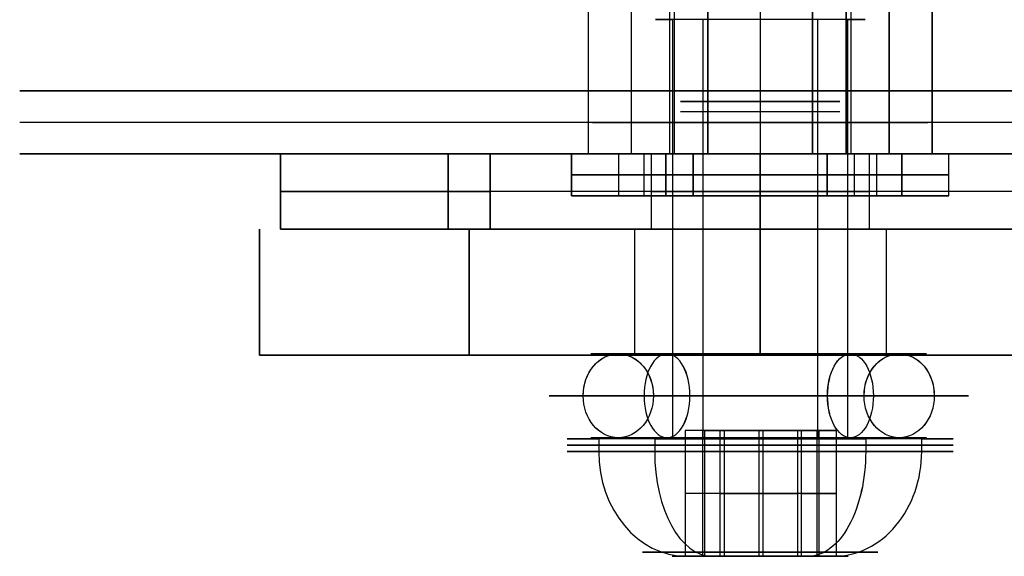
# Model space of a CAD drawing. Header units: millimetres. Extents: x -46 to 44, y -123 to 4.
# Tile 1 of 10: x -18 to 6, y -123 to -111. Entities that reach past the tile are written whole.
import ezdxf

# ---------------------------------------------------------------- set-up
doc = ezdxf.new("R2010")
doc.units = ezdxf.units.MM
doc.layers.add('Livello 01', color=7, linetype='Continuous')

# ---------------------------------------------------------------- blocks, each defined once
blk = doc.blocks.new('GSR0050101 01')
at = {"layer": 'Livello 01', "color": 254, "true_color": 0xcad1ee, "extrusion": (0, 0, -1)}
for start, end in [(0, 180), (180, 0)]:
    blk.add_arc((8, 0), 1, start, end, dxfattribs=at)
at = {"layer": 'Livello 01', "color": 254, "true_color": 0xcad1ee, "extrusion": (0, 1, 0)}
for centre, radius, start, end in [((4, 0, 1), 4, 270, 90), ((4, 0, 1), 4, 90, 270), ((4, 0), 5, 270, 90), ((4, 0), 5, 90, 270), ((4, 0, -1), 4, 270, 90), ((4, 0, -1), 4, 90, 270)]:
    blk.add_arc(centre, radius, start, end, dxfattribs=at)
at = {"layer": 'Livello 01', "color": 254, "true_color": 0xcad1ee, "extrusion": (-1, 0, 0)}
for centre, start, end in [((0, 4, 4), 90, 270), ((0, -4, 4), 90, 270), ((0, 4, 4), 270, 90), ((0, -4, 4), 270, 90)]:
    blk.add_arc(centre, 1, start, end, dxfattribs=at)
at = {"layer": 'Livello 01', "color": 254, "true_color": 0xcad1ee}
for start, end in [(0, 180), (180, 0)]:
    blk.add_arc((0, 0), 1, start, end, dxfattribs=at)
at = {"layer": 'Livello 01', "color": 254, "true_color": 0xcad1ee, "extrusion": (0, -1, 0)}
for start, end in [(90, 270), (270, 90)]:
    blk.add_arc((-4, 0), 3, start, end, dxfattribs=at)
blk = doc.blocks.new('M5X10TBBIN')
at = {"layer": 'Livello 01', "color": 254, "true_color": 0xcad1ee}
for p, q in [((14.734, -11.998), (15.034, -11.998)), ((15.496, -14.998, -0.8), (15.496, -11.998, -0.8)), ((15.496, -14.998, 0.8), (15.496, -11.998, 0.8)), ((16.809, -14.998, -1.6), (16.809, -11.998, -1.6)), ((16.809, -14.998, 1.6), (16.809, -11.998, 1.6)), ((16.834, -11.998, -2.1), (16.834, -11.998, -1.6)), ((16.834, -11.998, 1.6), (16.834, -11.998, 2.1)), ((18.122, -14.998, -0.8), (18.122, -11.998, -0.8)), ((18.122, -14.998, 0.8), (18.122, -11.998, 0.8)), ((18.584, -11.998), (18.934, -11.998)), ((15.034, -13.498), (15.958, -13.498, -1.6)), ((15.034, -13.498), (15.958, -13.498, 1.6)), ((15.958, -13.498, -1.6), (17.66, -13.498, -1.6)), ((15.958, -13.498, 1.6), (17.66, -13.498, 1.6)), ((18.584, -13.498), (17.66, -13.498, -1.6)), ((18.584, -13.498), (17.66, -13.498, 1.6)), ((12.234, -14.798), (12.234, -14.498)), ((21.434, -14.798), (21.434, -14.498)), ((12.234, -14.798), (14.334, -14.798)), ((14.334, -24.798), (14.334, -14.798)), ((15.034, -14.998), (18.584, -14.998)), ((16.809, -14.998, -1.6), (16.809, -14.998, 1.6)), ((16.834, -14.798, 4.6), (16.834, -14.798, 2.5)), ((16.834, -14.798, -2.5), (16.834, -14.798, -4.6)), ((19.334, -24.798), (19.334, -14.798)), ((19.334, -14.798), (21.434, -14.798)), ((14.334, -24.798), (19.334, -24.798)), ((16.834, -24.798, 2.5), (16.834, -24.798, -2.5))]:
    blk.add_line(p, q, dxfattribs=at)
at = {"layer": 'Livello 01', "color": 254, "true_color": 0xcad1ee, "extrusion": (0, 0, -1)}
blk.add_arc((-14.734, -14.498), 2.5, 0, 90, dxfattribs=at)
at = {"layer": 'Livello 01', "color": 254, "true_color": 0xcad1ee, "extrusion": (0, 1, 0)}
for centre, radius, start, end in [((-16.834, 0, -12.1), 2.807, 270, 90), ((-16.834, 0, -11.998), 2.1, 270, 90), ((-16.834, 0, -12.1), 2.807, 90, 270), ((-16.834, 0, -14.498), 4.6, 270, 90), ((-16.834, 0, -14.498), 4.6, 90, 270), ((-16.834, 0, -14.498), 4.6, 90, 270), ((-16.834, 0, -14.648), 4.6, 270, 90), ((-16.834, 0, -14.648), 4.6, 90, 270), ((-16.834, 0, -14.798), 2.5, 270, 90), ((-16.834, 0, -14.798), 4.6, 90, 270), ((-16.834, 0, -19.798), 2.5, 270, 90), ((-16.834, 0, -19.798), 2.5, 90, 270), ((-16.834, 0, -24.798), 2.5, 90, 270)]:
    blk.add_arc(centre, radius, start, end, dxfattribs=at)
at = {"layer": 'Livello 01', "color": 254, "true_color": 0xcad1ee, "extrusion": (1, 0, 0)}
for centre, start, end in [((-14.498, -2.1, 16.834), 270, 360), ((-14.498, 2.1, 16.834), 360, 90)]:
    blk.add_arc(centre, 2.5, start, end, dxfattribs=at)
at = {"layer": 'Livello 01', "color": 254, "true_color": 0xcad1ee, "extrusion": (0, -1, 0)}
for centre, radius, start, end in [((16.834, 0, 11.998), 2.1, 270, 90), ((16.834, 0, 14.498), 4.6, 90, 270), ((16.834, 0, 14.798), 4.6, 90, 270), ((16.834, 0, 14.798), 2.5, 270, 90), ((16.834, 0, 24.798), 2.5, 90, 270)]:
    blk.add_arc(centre, radius, start, end, dxfattribs=at)
at = {"layer": 'Livello 01', "color": 254, "true_color": 0xcad1ee}
blk.add_arc((18.934, -14.498), 2.5, 0, 90, dxfattribs=at)
for points in [[(15.034, -11.998), (15.958, -11.998, -1.6)], [(15.034, -11.998), (15.034, -14.998)], [(15.958, -11.998, 1.6), (15.034, -11.998)], [(15.958, -11.998, -1.6), (17.66, -11.998, -1.6)], [(17.66, -11.998, 1.6), (15.958, -11.998, 1.6)], [(15.958, -14.998, -1.6), (15.958, -11.998, -1.6)], [(15.958, -11.998, 1.6), (15.958, -14.998, 1.6)], [(17.66, -14.998, -1.6), (17.66, -11.998, -1.6)], [(17.66, -11.998, -1.6), (18.584, -11.998)], [(18.584, -11.998), (17.66, -11.998, 1.6)], [(17.66, -14.998, 1.6), (17.66, -11.998, 1.6)], [(18.584, -11.998), (18.584, -14.998)], [(16.834, -14.798, -4.6), (16.834, -14.498, -4.6)], [(16.834, -14.498, 4.6), (16.834, -14.798, 4.6)], [(15.034, -14.998), (15.958, -14.998, -1.6)], [(15.034, -14.998), (15.958, -14.998, 1.6)], [(15.958, -14.998, -1.6), (17.66, -14.998, -1.6)], [(15.958, -14.998, 1.6), (17.66, -14.998, 1.6)], [(16.834, -24.798, -2.5), (16.834, -14.798, -2.5)], [(16.834, -14.798, 2.5), (16.834, -24.798, 2.5)], [(18.584, -14.998), (17.66, -14.998, -1.6)], [(18.584, -14.998), (17.66, -14.998, 1.6)]]:
    blk.add_open_spline(points, degree=1, dxfattribs=at)
blk = doc.blocks.new('BoccolaM5Chiusa')
at = {"layer": 'Livello 01', "color": 254, "true_color": 0xcad1ee}
for p, q in [((-4.5, 0, 0.5), (-2.25, 3.897, 0.5)), ((-2.25, 3.897, 0.5), (2.25, 3.897, 0.5)), ((0, 3.551), (0, 3.897)), ((0, 3.897, 1), (0, 3.897)), ((0, 3.2, 1), (0, 3.897, 1)), ((2.25, 3.897, 0.5), (4.5, 0, 0.5)), ((-4.1, 0, -7.5), (-2.05, 3.551, -7.5)), ((-2.05, 3.551, -7.5), (2.05, 3.551, -7.5)), ((0, 3.551), (0, 3.551, -15)), ((0, -3.551, -15), (0, 3.551, -15)), ((2.05, 3.551, -7.5), (4.1, 0, -7.5)), ((0, 2.5), (0, 3.2)), ((0, 3.2), (0, 3.2, 1)), ((0, -2.5, -13), (0, 2.5, -13)), ((0, 2.5, -13), (0, 2.5)), ((-3.375, 1.949), (-3.375, 1.949, 1)), ((3.375, 1.949), (3.375, 1.949, 1)), ((-3.075, 1.775, -15), (-3.075, 1.775)), ((3.075, 1.775, -15), (3.075, 1.775)), ((-2.25, -3.897, 0.5), (-4.5, 0, 0.5)), ((4.1, 0, -15), (-4.1, 0, -15)), ((-3.2, 0), (-2.5, 0)), ((-2.5, 0, -13), (2.5, 0, -13)), ((4.1, 0, -7.5), (2.05, -3.551, -7.5)), ((4.5, 0, 0.5), (2.25, -3.897, 0.5)), ((-4.5, 0), (-4.1, 0)), ((-4.5, 0, 1), (-3.2, 0, 1)), ((-2.05, -3.551, -7.5), (-4.1, 0, -7.5)), ((2.5, 0), (3.2, 0)), ((3.2, 0, 1), (4.5, 0, 1)), ((4.1, 0), (4.5, 0)), ((-3.075, -1.775, -15), (-3.075, -1.775)), ((3.075, -1.775, -15), (3.075, -1.775)), ((-3.375, -1.949), (-3.375, -1.949, 1)), ((3.375, -1.949), (3.375, -1.949, 1)), ((0, -2.5, -13), (0, -2.5)), ((0, -3.2), (0, -2.5)), ((0, -3.2), (0, -3.2, 1)), ((0, -3.897, 1), (0, -3.2, 1)), ((2.05, -3.551, -7.5), (-2.05, -3.551, -7.5)), ((0, -3.897), (0, -3.551)), ((0, -3.551, -15), (0, -3.551)), ((-2.25, -3.897, 0.5), (2.25, -3.897, 0.5)), ((0, -3.897), (0, -3.897, 1))]:
    blk.add_line(p, q, dxfattribs=at)
for centre, radius, start, end in [((0, 0), 3.2, 0, 180), ((0, 0, 0.5), 3.2, 360, 180), ((0, 0, -13), 2.5, 0, 180), ((0, 0, -6.5), 2.5, 360, 180), ((0, 0), 3.2, 180, 360), ((0, 0, 0.5), 3.2, 180, 360), ((0, 0, -13), 2.5, 180, 0), ((0, 0, -6.5), 2.5, 180, 360)]:
    blk.add_arc(centre, radius, start, end, dxfattribs=at)
at = {"layer": 'Livello 01', "color": 254, "true_color": 0xcad1ee, "extrusion": (0, 0, -1)}
for centre, radius, start, end in [((0, 0, -1), 3.2, 0, 180), ((0, 0), 2.5, 0, 180), ((0, 0, -1), 3.2, 180, 0), ((0, 0), 2.5, 180, 0)]:
    blk.add_arc(centre, radius, start, end, dxfattribs=at)
at = {"layer": 'Livello 01', "color": 254, "true_color": 0xcad1ee}
for points in [[(-2.25, 3.897), (-4.5, 0)], [(-2.25, 3.897, 1), (-4.5, 0, 1)], [(2.25, 3.897), (-2.25, 3.897)], [(-2.25, 3.897, 1), (-2.25, 3.897)], [(2.25, 3.897, 1), (-2.25, 3.897, 1)], [(4.5, 0), (2.25, 3.897)], [(2.25, 3.897, 1), (2.25, 3.897)], [(4.5, 0, 1), (2.25, 3.897, 1)], [(-4.1, 0), (-2.05, 3.551)], [(-4.1, 0, -15), (-2.05, 3.551, -15)], [(-2.05, 3.551), (2.05, 3.551)], [(-2.05, 3.551, -15), (-2.05, 3.551)], [(-2.05, 3.551, -15), (2.05, 3.551, -15)], [(2.05, 3.551), (4.1, 0)], [(2.05, 3.551, -15), (4.1, 0, -15)], [(2.05, 3.551), (2.05, 3.551, -15)], [(-4.5, 0, 1), (-4.5, 0)], [(-4.5, 0), (-2.25, -3.897)], [(-4.5, 0, 1), (-2.25, -3.897, 1)], [(-3.2, 0, 1), (-3.2, 0)], [(-2.5, 0), (-2.5, 0, -13)], [(4.1, 0), (2.05, -3.551)], [(4.1, 0, -15), (2.05, -3.551, -15)], [(2.25, -3.897), (4.5, 0)], [(2.25, -3.897, 1), (4.5, 0, 1)], [(4.1, 0, -15), (4.1, 0)], [(4.5, 0, 1), (4.5, 0)], [(-2.05, -3.551), (-4.1, 0)], [(-4.1, 0, -15), (-4.1, 0)], [(-2.05, -3.551, -15), (-4.1, 0, -15)], [(2.5, 0, -13), (2.5, 0)], [(3.2, 0), (3.2, 0, 1)], [(2.05, -3.551), (-2.05, -3.551)], [(-2.05, -3.551, -15), (-2.05, -3.551)], [(2.05, -3.551, -15), (-2.05, -3.551, -15)], [(2.05, -3.551, -15), (2.05, -3.551)], [(-2.25, -3.897), (2.25, -3.897)], [(-2.25, -3.897, 1), (-2.25, -3.897)], [(-2.25, -3.897, 1), (2.25, -3.897, 1)], [(2.25, -3.897), (2.25, -3.897, 1)]]:
    blk.add_open_spline(points, degree=1, dxfattribs=at)
blk = doc.blocks.new('MCP045B01GRZ_A')
at = {"layer": 'Livello 01', "color": 254, "true_color": 0xcad1ee}
for p, q in [((181.914, 20.5), (181.914, 20)), ((185.714, 20.5), (185.714, 20)), ((215.914, 20.5), (215.914, 20)), ((219.714, 20.5), (219.714, 20)), ((234.814, 20.5, 17.657), (234.814, 20.5, -17.657)), ((249.914, 20.5), (249.914, 20)), ((253.714, 20.5), (253.714, 20)), ((283.914, 20.5), (283.914, 20)), ((287.714, 20.5), (287.714, 20)), ((181.914, 20), (180.914, 19)), ((185.714, 20), (186.714, 19)), ((215.914, 20), (214.914, 19)), ((219.714, 20), (220.714, 19)), ((249.914, 20), (248.914, 19)), ((253.714, 20), (254.714, 19)), ((283.914, 20), (282.914, 19)), ((287.714, 20), (288.714, 19)), ((124.869, 19.75, 17.657), (124.869, 19.75, -17.657)), ((170.364, 19.75, -2.05), (170.364, 19.75, 2.05)), ((177.465, 19.75, 2.05), (177.465, 19.75, -2.05)), ((193.314, 19.75, -4), (193.314, 19.75, 4)), ((208.314, 19.75, 4), (208.314, 19.75, -4)), ((261.314, 19.75, -4), (261.314, 19.75, 4)), ((276.314, 19.75, 4), (276.314, 19.75, -4)), ((292.164, 19.75, -2.05), (292.164, 19.75, 2.05)), ((299.265, 19.75, 2.05), (299.265, 19.75, -2.05)), ((344.76, 19.75, 17.657), (344.76, 19.75, -17.657)), ((234.814, 19, 17.657), (234.814, 19, -17.657))]:
    blk.add_line(p, q, dxfattribs=at)
at = {"layer": 'Livello 01', "color": 254, "true_color": 0xcad1ee, "extrusion": (0, -1, 0)}
for centre, start, end in [((183.814, 0, -20.5), 90, 270), ((217.814, 0, -20.5), 90, 270), ((251.814, 0, -20.5), 90, 270), ((285.814, 0, -20.5), 90, 270), ((183.814, 0, -20.25), 90, 270), ((183.814, 0, -20.25), 270, 90), ((217.814, 0, -20.25), 90, 270), ((217.814, 0, -20.25), 270, 90), ((251.814, 0, -20.25), 90, 270), ((251.814, 0, -20.25), 270, 90), ((285.814, 0, -20.25), 90, 270), ((285.814, 0, -20.25), 270, 90), ((183.814, 0, -20), 90, 270), ((217.814, 0, -20), 90, 270), ((251.814, 0, -20), 90, 270), ((285.814, 0, -20), 90, 270)]:
    blk.add_arc(centre, 1.9, start, end, dxfattribs=at)
at = {"layer": 'Livello 01', "color": 254, "true_color": 0xcad1ee, "extrusion": (0, 1, 0)}
for centre, radius, start, end in [((-183.814, 0, 20.5), 1.9, 90, 270), ((-217.814, 0, 20.5), 1.9, 90, 270), ((-251.814, 0, 20.5), 1.9, 90, 270), ((-285.814, 0, 20.5), 1.9, 90, 270), ((-183.814, 0, 20), 1.9, 90, 270), ((-217.814, 0, 20), 1.9, 90, 270), ((-251.814, 0, 20), 1.9, 90, 270), ((-285.814, 0, 20), 1.9, 90, 270), ((-183.814, 0, 19), 2.9, 270, 90), ((-183.814, 0, 19), 2.9, 90, 270), ((-217.814, 0, 19), 2.9, 270, 90), ((-217.814, 0, 19), 2.9, 90, 270), ((-251.814, 0, 19), 2.9, 270, 90), ((-251.814, 0, 19), 2.9, 90, 270), ((-285.814, 0, 19), 2.9, 270, 90), ((-285.814, 0, 19), 2.9, 90, 270)]:
    blk.add_arc(centre, radius, start, end, dxfattribs=at)
at = {"layer": 'Livello 01', "color": 254, "true_color": 0xcad1ee}
for points in [[(124.869, 20.5, 17.657), (124.869, 20.5, -17.657)], [(170.364, 20.5, -2.05), (170.364, 20.5, 2.05)], [(177.465, 20.5, 2.05), (177.465, 20.5, -2.05)], [(193.314, 20.5, -4), (193.314, 20.5, 4)], [(208.314, 20.5, 4), (208.314, 20.5, -4)], [(261.314, 20.5, -4), (261.314, 20.5, 4)], [(276.314, 20.5, 4), (276.314, 20.5, -4)], [(292.164, 20.5, -2.05), (292.164, 20.5, 2.05)], [(299.265, 20.5, 2.05), (299.265, 20.5, -2.05)], [(344.76, 20.5, -17.657), (344.76, 20.5, 17.657)], [(124.869, 19, 17.657), (124.869, 19, -17.657)], [(170.364, 19, -2.05), (170.364, 19, 2.05)], [(177.465, 19, 2.05), (177.465, 19, -2.05)], [(193.314, 19, -4), (193.314, 19, 4)], [(208.314, 19, 4), (208.314, 19, -4)], [(261.314, 19, -4), (261.314, 19, 4)], [(276.314, 19, 4), (276.314, 19, -4)], [(292.164, 19, -2.05), (292.164, 19, 2.05)], [(299.265, 19, 2.05), (299.265, 19, -2.05)], [(344.76, 19, -17.657), (344.76, 19, 17.657)]]:
    blk.add_open_spline(points, degree=1, dxfattribs=at)
blk = doc.blocks.new('MCA045B01GRZ_A')
at = {"layer": 'Livello 01', "rotation": 360}
blk.add_blockref('MCP045B01GRZ_A', (-232.91, -75.246), dxfattribs=at)
at = {"layer": 'Livello 01', "extrusion": (2.09601e-16, -1, 1.11022e-16)}
for p, rotation in [((-58.996, 0, 56.246), 29.99999999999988), ((62.804, 0, 56.246), 329.9999999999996)]:
    blk.add_blockref('BoccolaM5Chiusa', p, dxfattribs=dict(at, rotation=rotation))
blk = doc.blocks.new('MCP037V01GRZ_C')
at = {"layer": 'Livello 01', "color": 254, "true_color": 0xcad1ee}
for p, q in [((80, -23.88), (80, 0)), ((80, 0, 3), (80, 0)), ((19.1, -8.94, 3), (19.1, -8.94)), ((140.9, -8.94, 3), (140.9, -8.94)), ((0, -11.94), (16.1, -11.94)), ((0, -11.94), (0, -11.94, 3)), ((22.1, -11.94), (137.9, -11.94)), ((143.9, -11.94), (160, -11.94)), ((160, -11.94), (160, -11.94, 3)), ((19.1, -14.94, 3), (19.1, -14.94)), ((140.9, -14.94, 3), (140.9, -14.94))]:
    blk.add_line(p, q, dxfattribs=at)
for centre, radius, start, end in [((5, -5), 5, 90, 180), ((155, -5), 5, 0, 90), ((19.1, -11.94), 3, 180, 0), ((140.9, -11.94), 3, 180, 0)]:
    blk.add_arc(centre, radius, start, end, dxfattribs=at)
at = {"layer": 'Livello 01', "color": 254, "true_color": 0xcad1ee, "extrusion": (0, 0, -1)}
for centre in [(-19.1, -11.94), (-140.9, -11.94)]:
    blk.add_arc(centre, 3, 0, 180, dxfattribs=at)
at = {"layer": 'Livello 01', "color": 254, "true_color": 0xcad1ee}
for points in [[(155, 0), (5, 0)], [(5, 0, 3), (5, 0)], [(155, 0), (155, 0, 3)], [(0, -5), (0, -18.88)], [(0, -5), (0, -5, 3)], [(160, -18.88), (160, -5)], [(160, -5, 3), (160, -5)], [(16.1, -11.94, 3), (16.1, -11.94)], [(22.1, -11.94), (22.1, -11.94, 3)], [(137.9, -11.94, 3), (137.9, -11.94)], [(143.9, -11.94), (143.9, -11.94, 3)]]:
    blk.add_open_spline(points, degree=1, dxfattribs=at)
blk = doc.blocks.new('MCP037G03GRZ_D')
at = {"layer": 'Livello 01', "color": 254, "true_color": 0xcad1ee}
for p, q in [((-74, 11.44, 0.9), (74, 11.44, 0.9)), ((0, -11.44, 1.8), (0, 11.44, 1.8)), ((0, -11.44), (0, 11.44)), ((0, 11.44), (0, 11.44, 1.8)), ((-54.65, -7.44, 0.9), (-54.65, 7.44, 0.9)), ((-54.65, 7.44, 0.9), (-13.65, 7.44, 0.9)), ((-34.15, 7.44), (-34.15, 7.44, 1.8)), ((-13.65, -7.44, 0.9), (-13.65, 7.44, 0.9)), ((13.65, 7.44, 0.9), (54.65, 7.44, 0.9)), ((13.65, -7.44, 0.9), (13.65, 7.44, 0.9)), ((34.15, 7.44, 1.8), (34.15, 7.44)), ((54.65, -7.44, 0.9), (54.65, 7.44, 0.9)), ((-79, -6.44, 0.9), (-79, 6.44, 0.9)), ((79, -6.44, 0.9), (79, 6.44, 0.9)), ((-60.9, 2.6, 1.8), (-60.9, 2.6)), ((60.9, 2.6, 1.8), (60.9, 2.6)), ((-79, 0, 1.8), (-63.5, 0, 1.8)), ((-58.3, 0, 1.8), (-54.65, 0, 1.8)), ((-54.65, 0, 1.8), (-54.65, 0)), ((-13.65, 0, 1.8), (13.65, 0, 1.8)), ((-13.65, 0), (-13.65, 0, 1.8)), ((13.65, 0, 1.8), (13.65, 0)), ((54.65, 0, 1.8), (58.3, 0, 1.8)), ((54.65, 0), (54.65, 0, 1.8)), ((63.5, 0, 1.8), (79, 0, 1.8)), ((79, 0), (79, 0, 1.8)), ((-79, 0), (-63.5, 0)), ((-79, 0), (-79, 0, 1.8)), ((-58.3, 0), (-54.65, 0)), ((-13.65, 0), (13.65, 0)), ((54.65, 0), (58.3, 0)), ((63.5, 0), (79, 0)), ((-60.9, -2.6, 1.8), (-60.9, -2.6)), ((60.9, -2.6, 1.8), (60.9, -2.6)), ((-13.65, -7.44, 0.9), (-54.65, -7.44, 0.9)), ((-34.15, -7.44), (-34.15, -7.44, 1.8)), ((54.65, -7.44, 0.9), (13.65, -7.44, 0.9)), ((34.15, -7.44), (34.15, -7.44, 1.8)), ((74, -11.44, 0.9), (-74, -11.44, 0.9)), ((0, -11.44), (0, -11.44, 1.8))]:
    blk.add_line(p, q, dxfattribs=at)
for centre, radius, start, end in [((-74, 6.44, 1.8), 5, 90, 180), ((-74, 6.44), 5, 90, 180), ((74, 6.44, 1.8), 5, 0, 90), ((74, 6.44), 5, 0, 90), ((-60.9, 0), 2.6, 180, 0), ((60.9, 0), 2.6, 180, 0), ((-74, -6.44, 1.8), 5, 180, 270), ((-74, -6.44), 5, 180, 270), ((74, -6.44, 1.8), 5, 270, 0), ((74, -6.44), 5, 270, 0)]:
    blk.add_arc(centre, radius, start, end, dxfattribs=at)
at = {"layer": 'Livello 01', "color": 254, "true_color": 0xcad1ee, "extrusion": (0, 0, -1)}
for centre, radius, start, end in [((74, 6.44, -0.9), 5, 0, 90), ((-74, 6.44, -0.9), 5, 90, 180), ((60.9, 0, -1.8), 2.6, 0, 180), ((60.9, 0), 2.6, 0, 180), ((60.9, 0, -0.9), 2.6, 0, 180), ((-60.9, 0, -1.8), 2.6, 0, 180), ((-60.9, 0), 2.6, 0, 180), ((-60.9, 0, -0.9), 2.6, 0, 180), ((60.9, 0, -1.8), 2.6, 180, 0), ((60.9, 0, -0.9), 2.6, 180, 0), ((-60.9, 0, -1.8), 2.6, 180, 0), ((-60.9, 0, -0.9), 2.6, 180, 0), ((74, -6.44, -0.9), 5, 270, 0), ((-74, -6.44, -0.9), 5, 180, 270)]:
    blk.add_arc(centre, radius, start, end, dxfattribs=at)
at = {"layer": 'Livello 01', "color": 254, "true_color": 0xcad1ee}
for points in [[(74, 11.44, 1.8), (-74, 11.44, 1.8)], [(74, 11.44), (-74, 11.44)], [(-74, 11.44, 1.8), (-74, 11.44)], [(74, 11.44), (74, 11.44, 1.8)], [(-54.65, -7.44, 1.8), (-54.65, 7.44, 1.8)], [(-54.65, 7.44, 1.8), (-13.65, 7.44, 1.8)], [(-54.65, -7.44), (-54.65, 7.44)], [(-54.65, 7.44), (-13.65, 7.44)], [(-54.65, 7.44), (-54.65, 7.44, 1.8)], [(-13.65, 7.44, 1.8), (-13.65, -7.44, 1.8)], [(-13.65, 7.44), (-13.65, -7.44)], [(-13.65, 7.44, 1.8), (-13.65, 7.44)], [(13.65, 7.44, 1.8), (54.65, 7.44, 1.8)], [(13.65, -7.44, 1.8), (13.65, 7.44, 1.8)], [(13.65, 7.44), (54.65, 7.44)], [(13.65, -7.44), (13.65, 7.44)], [(13.65, 7.44, 1.8), (13.65, 7.44)], [(54.65, 7.44, 1.8), (54.65, -7.44, 1.8)], [(54.65, 7.44), (54.65, -7.44)], [(54.65, 7.44, 1.8), (54.65, 7.44)], [(-79, 6.44, 1.8), (-79, -6.44, 1.8)], [(-79, 6.44), (-79, -6.44)], [(-79, 6.44), (-79, 6.44, 1.8)], [(79, -6.44, 1.8), (79, 6.44, 1.8)], [(79, -6.44), (79, 6.44)], [(79, 6.44, 1.8), (79, 6.44)], [(-63.5, 0, 1.8), (-63.5, 0)], [(-58.3, 0), (-58.3, 0, 1.8)], [(58.3, 0, 1.8), (58.3, 0)], [(63.5, 0), (63.5, 0, 1.8)], [(-79, -6.44, 1.8), (-79, -6.44)], [(79, -6.44), (79, -6.44, 1.8)], [(-13.65, -7.44, 1.8), (-54.65, -7.44, 1.8)], [(-13.65, -7.44), (-54.65, -7.44)], [(-54.65, -7.44, 1.8), (-54.65, -7.44)], [(-13.65, -7.44, 1.8), (-13.65, -7.44)], [(54.65, -7.44, 1.8), (13.65, -7.44, 1.8)], [(54.65, -7.44), (13.65, -7.44)], [(13.65, -7.44, 1.8), (13.65, -7.44)], [(54.65, -7.44), (54.65, -7.44, 1.8)], [(-74, -11.44, 1.8), (74, -11.44, 1.8)], [(-74, -11.44), (74, -11.44)], [(-74, -11.44), (-74, -11.44, 1.8)], [(74, -11.44, 1.8), (74, -11.44)]]:
    blk.add_open_spline(points, degree=1, dxfattribs=at)
blk = doc.blocks.new('MCA037V01GRZ_C')
at = {"layer": 'Livello 01', "rotation": 360}
for name, p in [('MCP037V01GRZ_C', (-99.897, 20.931, -1)), ('MCP037G03GRZ_D', (-19.897, 8.991, 2))]:
    blk.add_blockref(name, p, dxfattribs=at)

msp = doc.modelspace()

# ---------------------------------------------------------------- block references
at = {"layer": 'Livello 01', "extrusion": (1, -3.88578e-16, 1.16433e-16), "rotation": 269.9999999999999}
msp.add_blockref('MCA045B01GRZ_A', (-57.641, 261.775, 0), dxfattribs=at)
at = {"layer": 'Livello 01', "extrusion": (0.837169, 0, 0.546944), "rotation": 89.99999999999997}
for p in [(-135.484, 149.738, 108.826), (-135.484, 251.706, 175.444)]:
    msp.add_blockref('M5X10TBBIN', p, dxfattribs=at)
at = {"layer": 'Livello 01', "extrusion": (2.22045e-16, 1, -8.84193e-16), "rotation": 270}
msp.add_blockref('MCA037V01GRZ_C', (-8.991, 239.974, -117.687), dxfattribs=at)
at = {"layer": 'Livello 01', "extrusion": (0.837169, 4.79877e-16, -0.546944), "xscale": -0.9999999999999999, "rotation": 90.00000000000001}
msp.add_blockref('GSR0050101 01', (-119.657, 264.52, -175.473), dxfattribs=at)
at = {"layer": 'Livello 01', "extrusion": (0.837169, 4.79877e-16, 0.546944), "rotation": 90}
msp.add_blockref('GSR0050101 01', (-119.657, 170.591, 108.797), dxfattribs=at)

doc.saveas('drawing.dxf')
